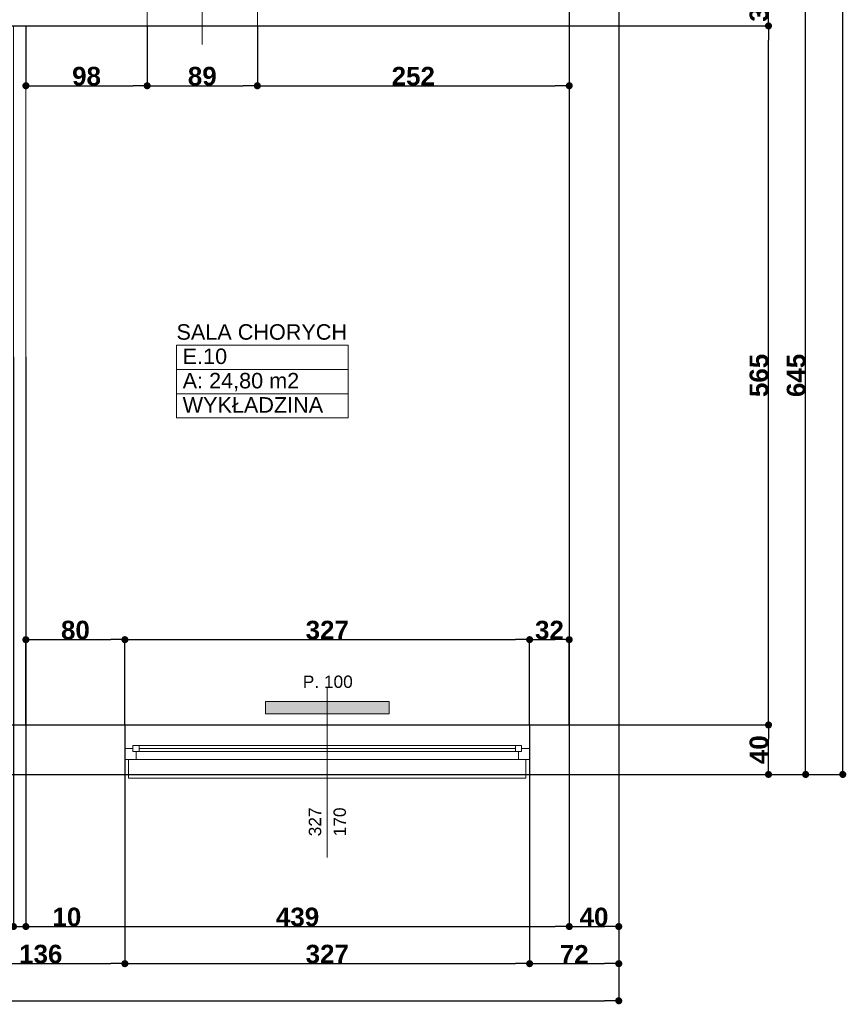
# Model space of a CAD drawing. Header units: millimetres. Extents: x 183299 to 1018155, y -286688 to 171278.
# Tile 93 of 100: x 454228 to 460906, y -115234 to -107276. Entities that reach past the tile are written whole.
import ezdxf
from ezdxf.enums import TextEntityAlignment as Align

# ---------------------------------------------------------------- set-up
doc = ezdxf.new("R2010")
doc.units = ezdxf.units.MM
doc.header["$MEASUREMENT"] = 0
doc.linetypes.add('Wipeout_Contour', pattern=[1000, 0, -1000])
for name, color, linetype in [('Elementy Modelu - Strefy', 7, 'Continuous'), ('inwentaryzacja_sciany', 7, 'Continuous'), ('Okna ArchiCADa', 7, 'Continuous'), ('Wymiarowanie - Ogólne', 7, 'Continuous'), ('Znaczniki Drzwi', 7, 'Continuous'), ('Znaczniki Okien', 7, 'Continuous')]:
    doc.layers.add(name, color=color, linetype=linetype)
for name, color, linetype, lineweight in [('Elementy Modelu - Strefy_Nr_Pióra__6', 250, 'Continuous', 18), ('grzejniki_Nr_Pióra__20', 1, 'Continuous', 0), ('inwentaryzacja_sciany_Nr_Pióra__1', 7, 'Continuous', 13), ('inwentaryzacja_wentylacja_Nr_Pióra__20', 1, 'Continuous', 0), ('Okna ArchiCADa_Nr_Pióra__1', 7, 'Continuous', 13), ('Znaczniki Drzwi_Nr_Pióra__1', 7, 'Continuous', 13), ('Znaczniki Drzwi_Nr_Pióra__7', 7, 'Continuous', 35), ('Znaczniki Okien_Nr_Pióra__1', 7, 'Continuous', 13), ('Znaczniki Okien_Nr_Pióra__7', 7, 'Continuous', 35)]:
    doc.layers.add(name, color=color, linetype=linetype, lineweight=lineweight)
doc.layers.add('Okna ArchiCADa_Nr_Pióra__23', color=7, linetype='Continuous', lineweight=20, true_color=0xff6600)
doc.layers.add('Okna ArchiCADa_Nr_Pióra__3', color=7, linetype='Continuous', lineweight=18, true_color=0xff6600)
doc.styles.add('GENERATED_STYLE_1', font='arial.ttf')
doc.styles.add('GENERATED_STYLE_2', font='arialbd.ttf')
doc.styles.get("Standard").update_dxf_attribs({"font": 'txt', "bigfont": 'BIGFONT.SHX'})
doc.dimstyles.new('GENERATED_STYLE__1', dxfattribs={"dimtxt": 150, "dimasz": 114, "dimexe": 0.18, "dimexo": 0, "dimgap": 0.09, "dimtad": 1, "dimtih": 1, "dimtoh": 1, "dimdec": 0, "dimlfac": 0.1, "dimzin": 0, "dimdsep": 46, "dimtxsty": 'GENERATED_STYLE_2', "dimblk": 'ARROWHEAD_11', "dimblk1": 'ARROWHEAD_11', "dimblk2": 'ARROWHEAD_11', "dimcen": 0.09, "dimclrd": 256, "dimclre": 256, "dimclrt": 256, "dimazin": 0, "dimtfac": 1, "dimtdec": 4, "dimtmove": 0, "dimatfit": 3, "dimfxl": 1, "dimtolj": 1, "dimtzin": 0, "dimarcsym": 0})
doc.dimstyles.new('GENERATED_STYLE__2', dxfattribs={"dimtxt": 150, "dimasz": 114, "dimexe": 0.18, "dimexo": 0, "dimgap": 0.09, "dimtad": 1, "dimdec": 0, "dimlfac": 0.1, "dimzin": 0, "dimdsep": 46, "dimtxsty": 'GENERATED_STYLE_2', "dimblk": 'ARROWHEAD_11', "dimblk1": 'ARROWHEAD_11', "dimblk2": 'ARROWHEAD_11', "dimcen": 0.09, "dimclrd": 256, "dimclre": 256, "dimclrt": 256, "dimazin": 0, "dimtfac": 1, "dimtdec": 4, "dimtmove": 0, "dimatfit": 3, "dimfxl": 1, "dimtolj": 1, "dimtzin": 0, "dimarcsym": 0})

# ---------------------------------------------------------------- blocks, each defined once
blk = doc.blocks.new('SALA CHORYCH _E.10_132_2', base_point=(280844.8, -110201.8))
at = {"layer": 'Elementy Modelu - Strefy_Nr_Pióra__6', "linetype": 'Continuous'}
for p, q in [((280151.7, -110005.4), (281538, -110005.4)), ((280151.7, -110201.8), (280151.7, -110005.4)), ((281538, -110005.4), (281538, -110201.8)), ((281538, -110201.8), (280151.7, -110201.8)), ((280151.7, -110201.8), (281538, -110201.8)), ((280151.7, -110398.3), (280151.7, -110201.8)), ((281538, -110201.8), (281538, -110398.3)), ((281538, -110398.3), (280151.7, -110398.3)), ((280151.7, -110398.3), (281538, -110398.3)), ((280151.7, -110594.7), (280151.7, -110398.3)), ((281538, -110398.3), (281538, -110594.7)), ((281538, -110594.7), (280151.7, -110594.7))]:
    blk.add_line(p, q, dxfattribs=at)
at = {"linetype": 'Continuous', "flags": 1}
for tag in ['ROOM_AREA', 'ROOM_PERIM', 'ROOM_WALLS_SURF', 'ROOM_DOORS_SURF', 'ROOM_WINDS_SURF', 'ROOM_BASELEV', 'ROOM_HEIGHT', 'ROOM_NET_AREA', 'ROOM_REDUCED_AREA', 'ROOM_CALC_AREA', 'ROOM_VOLUME']:
    blk.add_attdef(tag, text='', height=2000, dxfattribs=at).set_placement((280844.8, -111235), align=Align.BOTTOM_LEFT)
at = {"layer": 'Elementy Modelu - Strefy_Nr_Pióra__6', "linetype": 'Continuous', "insert": (280201.7, -110230.4), "char_height": 125, "attachment_point": 1, "style": 'GENERATED_STYLE_1'}
blk.add_mtext('{A: 24,80 m2}', dxfattribs=at)
at = {"layer": 'Elementy Modelu - Strefy_Nr_Pióra__6', "style": 'GENERATED_STYLE_1'}
for tag, p in [('ROOM_NAME', (280151.7, -109999.5)), ('ROOM_NUMBER', (280201.7, -110195.9)), ('basec', (280201.7, -110588.8))]:
    blk.add_attdef(tag, text='', height=125, dxfattribs=at).set_placement(p, align=Align.BOTTOM_LEFT)
blk = doc.blocks.new('Znacznik O 12_239')
at = {"layer": 'Znaczniki Drzwi_Nr_Pióra__1', "linetype": 'Continuous'}
blk.add_line((0, -721.4), (0, 150), dxfattribs=at)
at = {"layer": 'Znaczniki Drzwi_Nr_Pióra__7', "linetype": 'Continuous', "char_height": 100, "attachment_point": 7, "rotation": 270, "style": 'GENERATED_STYLE_1'}
for s, insert in [('{210}', (-152.1, -272.3)), ('{89}', (47.9, -348.2))]:
    blk.add_mtext(s, dxfattribs=dict(at, insert=insert))
blk = doc.blocks.new('Ściana_677_2', base_point=(283725.1, -107125.8))
at = {"layer": 'inwentaryzacja_sciany_Nr_Pióra__1', "linetype": 'Continuous'}
for p, q in [((279915.1, -107215.8), (279915.1, -107425.8)), ((280805.1, -107215.8), (280805.1, -107425.8)), ((278935.1, -107425.8), (279915.1, -107425.8)), ((280805.1, -107425.8), (283325.1, -107425.8))]:
    blk.add_line(p, q, dxfattribs=at)
at = {"layer": 'Znaczniki Drzwi', "rotation": 180}
blk.add_blockref('Znacznik O 12_239', (280360.1, -107425.8), dxfattribs=at)
blk = doc.blocks.new('Ściana_678_2', base_point=(283725.1, -95475.8))
at = {"layer": 'inwentaryzacja_sciany_Nr_Pióra__1', "linetype": 'Continuous'}
for p, q in [((283725.1, -113475.8), (283725.1, -106995.8)), ((283325.1, -107425.8), (283325.1, -113075.8))]:
    blk.add_line(p, q, dxfattribs=at)
blk = doc.blocks.new('O1 rozwierane 12_93')
at = {"layer": 'Okna ArchiCADa_Nr_Pióra__1', "linetype": 'Continuous'}
for p, q in [((-1635, 0), (-1635, -90)), ((-1605, 0), (-1635, 0)), ((1605, 0), (1635, 0)), ((1635, 0), (1635, -90))]:
    blk.add_line(p, q, dxfattribs=at)
at = {"layer": 'Okna ArchiCADa_Nr_Pióra__23', "linetype": 'Continuous'}
for p, q in [((-1635, 0), (-1635, -90)), ((1635, -90), (1635, 0))]:
    blk.add_line(p, q, dxfattribs=at)
at = {"layer": 'Okna ArchiCADa_Nr_Pióra__3', "linetype": 'Continuous'}
for p, q in [((-1605, 120), (-1605, 150)), ((-1605, 150), (1605, 150)), ((-1605, 120), (1605, 120)), ((1605, 150), (1605, 120)), ((-1635, -280), (1635, -280)), ((-1635, -280), (1635, -280))]:
    blk.add_line(p, q, dxfattribs=at)
at = {"linetype": 'Wipeout_Contour', "ltscale": 12272.266798}
blk.add_wipeout([(1520, -115), (1520, -65), (1545, -65), (1545, 0), (-1545, 0), (-1545, -65), (-1520, -65), (-1520, -115)], dxfattribs=at).dxf.layer = 'Okna ArchiCADa'
at = {"layer": 'Okna ArchiCADa_Nr_Pióra__23', "linetype": 'Continuous'}
for p, q in [((-1545, 0), (-1635, 0)), ((-1545, -65), (-1545, 0)), ((1635, 0), (1545, 0)), ((1545, 0), (1545, -65)), ((-1570, -90), (-1570, -65)), ((-1570, -65), (-1545, -65)), ((-1520, -65), (-1570, -65)), ((-1570, -65), (-1570, -115)), ((-1520, -115), (-1520, -65)), ((1570, -65), (1520, -65)), ((1520, -65), (1520, -115)), ((1545, -65), (1570, -65)), ((1570, -65), (1570, -90)), ((1570, -115), (1570, -65)), ((-1635, -90), (-1570, -90)), ((-1570, -115), (-1520, -115)), ((1520, -115), (1570, -115)), ((1570, -90), (1635, -90))]:
    blk.add_line(p, q, dxfattribs=at)
at = {"layer": 'Okna ArchiCADa_Nr_Pióra__3', "linetype": 'Continuous'}
for p, q in [((1545, 0), (-1545, 0)), ((-1520, -65), (1520, -65)), ((-1520, -90), (1520, -90)), ((-1520, -115), (1520, -115)), ((-1520, -115), (1520, -115))]:
    blk.add_line(p, q, dxfattribs=at)
blk = doc.blocks.new('Znacznik O 12_109')
at = {"layer": 'Znaczniki Okien_Nr_Pióra__1', "linetype": 'Continuous'}
blk.add_line((0, -1071.4), (0, 300), dxfattribs=at)
at = {"layer": 'Znaczniki Okien_Nr_Pióra__7', "linetype": 'Continuous', "insert": (-197.9, 297.9), "char_height": 100, "attachment_point": 7, "style": 'GENERATED_STYLE_1'}
blk.add_mtext('{P. 100}', dxfattribs=at)
at = {"layer": 'Znaczniki Okien_Nr_Pióra__7', "linetype": 'Continuous', "char_height": 100, "attachment_point": 7, "rotation": 90, "style": 'GENERATED_STYLE_1'}
for s, insert in [('{327}', (-47.9, -900)), ('{170}', (152.1, -900))]:
    blk.add_mtext(s, dxfattribs=dict(at, insert=insert))
blk = doc.blocks.new('Ściana_680_2', base_point=(265165.1, -113075.8))
at = {"layer": 'inwentaryzacja_sciany_Nr_Pióra__1', "linetype": 'Continuous'}
for p, q in [((279735.1, -113075.8), (278935.1, -113075.8)), ((279735.1, -113265.8), (279735.1, -113075.8)), ((283005.1, -113265.8), (283005.1, -113075.8)), ((283325.1, -113075.8), (283005.1, -113075.8)), ((279735.1, -113355.8), (279735.1, -113265.8)), ((283005.1, -113355.8), (283005.1, -113265.8)), ((279765.1, -113355.8), (279735.1, -113355.8)), ((279765.1, -113475.8), (279765.1, -113355.8)), ((282975.1, -113475.8), (282975.1, -113355.8)), ((282975.1, -113355.8), (283005.1, -113355.8)), ((278345.1, -113475.8), (279765.1, -113475.8)), ((282975.1, -113475.8), (283725.1, -113475.8))]:
    blk.add_line(p, q, dxfattribs=at)
at = {"layer": 'Okna ArchiCADa', "linetype": 'Continuous', "xscale": -1, "rotation": 180}
blk.add_blockref('O1 rozwierane 12_93', (281370.1, -113355.8), dxfattribs=at)
at = {"layer": 'Znaczniki Okien'}
blk.add_blockref('Znacznik O 12_109', (281370.1, -113075.8), dxfattribs=at)
blk = doc.blocks.new('Ściana_682_2', base_point=(278935.1, -107125.8))
at = {"layer": 'inwentaryzacja_sciany_Nr_Pióra__1', "linetype": 'Continuous'}
for p, q in [((278835.1, -107425.8), (278835.1, -113075.8)), ((278935.1, -113075.8), (278935.1, -107425.8))]:
    blk.add_line(p, q, dxfattribs=at)
blk = doc.blocks.new('ARROWHEAD_11')
at = {"linetype": 'Continuous'}
blk.add_line((0, 0), (-1, 0), dxfattribs=at)
at = {"linetype": 'Continuous', "const_width": 0.25, "flags": 128}
blk.add_lwpolyline([(-0.125, 0, 1), (0.125, 0, 1)], format="xyb", close=True, dxfattribs=at)
blk = doc.blocks.new('*D5129')
at = {"layer": 'Defpoints', "color": 0}
for p in [(449788, -112976.3), (460277.9, -112976.3), (449788, -113376.3)]:
    blk.add_point(p, dxfattribs=at)
at = {"layer": 'Wymiarowanie - Ogólne', "linetype": 'Continuous', "lineweight": -2}
for p, q in [((449788, -112976.3), (460278.1, -112976.3)), ((460277.9, -113262.3), (460277.9, -113090.3)), ((449788, -113376.3), (460278.1, -113376.3))]:
    blk.add_line(p, q, dxfattribs=at)
at = {"layer": 'Wymiarowanie - Ogólne', "lineweight": -2, "xscale": 114, "yscale": 114, "zscale": 114}
for p, rotation in [((460277.9, -112976.3), 90), ((460277.9, -113376.3), 270)]:
    blk.add_blockref('ARROWHEAD_11', p, dxfattribs=dict(at, rotation=rotation))
at = {"layer": 'Wymiarowanie - Ogólne', "insert": (460201.3, -113176.3), "char_height": 150, "attachment_point": 5, "rotation": 90, "style": 'GENERATED_STYLE_2'}
blk.add_mtext('\\A1;40', dxfattribs=at)
blk = doc.blocks.new('*D5130')
at = {"layer": 'Defpoints', "color": 0}
for p in [(449788, -107326.3), (460277.9, -107326.3), (449788, -112976.3)]:
    blk.add_point(p, dxfattribs=at)
at = {"layer": 'Wymiarowanie - Ogólne', "linetype": 'Continuous', "lineweight": -2}
for p, q in [((449788, -107326.3), (460278.1, -107326.3)), ((460277.9, -112862.3), (460277.9, -107440.3)), ((449788, -112976.3), (460278.1, -112976.3))]:
    blk.add_line(p, q, dxfattribs=at)
at = {"layer": 'Wymiarowanie - Ogólne', "lineweight": -2, "xscale": 114, "yscale": 114, "zscale": 114}
for p, rotation in [((460277.9, -107326.3), 90), ((460277.9, -112976.3), 270)]:
    blk.add_blockref('ARROWHEAD_11', p, dxfattribs=dict(at, rotation=rotation))
at = {"layer": 'Wymiarowanie - Ogólne', "insert": (460201.3, -110151.3), "char_height": 150, "attachment_point": 5, "rotation": 90, "style": 'GENERATED_STYLE_2'}
blk.add_mtext('\\A1;565', dxfattribs=at)
blk = doc.blocks.new('*D5131')
at = {"layer": 'Defpoints', "color": 0}
for p in [(449788, -107026.3), (460277.9, -107026.3), (449788, -107326.3)]:
    blk.add_point(p, dxfattribs=at)
at = {"layer": 'Wymiarowanie - Ogólne', "linetype": 'Continuous', "lineweight": -2}
for p, q in [((449788, -107026.3), (460278.1, -107026.3)), ((460277.9, -107212.3), (460277.9, -107140.3)), ((449788, -107326.3), (460278.1, -107326.3))]:
    blk.add_line(p, q, dxfattribs=at)
at = {"layer": 'Wymiarowanie - Ogólne', "lineweight": -2, "xscale": 114, "yscale": 114, "zscale": 114}
for p, rotation in [((460277.9, -107026.3), 90), ((460277.9, -107326.3), 270)]:
    blk.add_blockref('ARROWHEAD_11', p, dxfattribs=dict(at, rotation=rotation))
at = {"layer": 'Wymiarowanie - Ogólne', "insert": (460201.3, -107176.3), "char_height": 150, "attachment_point": 5, "rotation": 90, "style": 'GENERATED_STYLE_2'}
blk.add_mtext('\\A1;30', dxfattribs=at)
blk = doc.blocks.new('*D5173')
at = {"layer": 'Defpoints', "color": 0}
for p in [(458668, -106926.3), (460577.9, -106926.3), (459068, -113376.3)]:
    blk.add_point(p, dxfattribs=at)
at = {"layer": 'Wymiarowanie - Ogólne', "linetype": 'Continuous', "lineweight": -2}
for p, q in [((458668, -106926.3), (460578.1, -106926.3)), ((460577.9, -113262.3), (460577.9, -107040.3)), ((459068, -113376.3), (460578.1, -113376.3))]:
    blk.add_line(p, q, dxfattribs=at)
at = {"layer": 'Wymiarowanie - Ogólne', "lineweight": -2, "xscale": 114, "yscale": 114, "zscale": 114}
for p, rotation in [((460577.9, -106926.3), 90), ((460577.9, -113376.3), 270)]:
    blk.add_blockref('ARROWHEAD_11', p, dxfattribs=dict(at, rotation=rotation))
at = {"layer": 'Wymiarowanie - Ogólne', "insert": (460501.3, -110151.3), "char_height": 150, "attachment_point": 5, "rotation": 90, "style": 'GENERATED_STYLE_2'}
blk.add_mtext('\\A1;645', dxfattribs=at)
blk = doc.blocks.new('*D5217')
at = {"layer": 'Defpoints', "color": 0}
for p in [(459068, -17436.3), (460877.9, -17436.3), (459068, -113376.3)]:
    blk.add_point(p, dxfattribs=at)
at = {"layer": 'Wymiarowanie - Ogólne', "linetype": 'Continuous', "lineweight": -2}
for p, q in [((459068, -17436.3), (460878.1, -17436.3)), ((460877.9, -113262.3), (460877.9, -17550.3)), ((459068, -113376.3), (460878.1, -113376.3))]:
    blk.add_line(p, q, dxfattribs=at)
at = {"layer": 'Wymiarowanie - Ogólne', "lineweight": -2, "xscale": 114, "yscale": 114, "zscale": 114}
for p, rotation in [((460877.9, -17436.3), 90), ((460877.9, -113376.3), 270)]:
    blk.add_blockref('ARROWHEAD_11', p, dxfattribs=dict(at, rotation=rotation))
at = {"layer": 'Wymiarowanie - Ogólne', "insert": (460801.1, -65406.3), "char_height": 150, "attachment_point": 5, "rotation": 90, "style": 'GENERATED_STYLE_2'}
blk.add_mtext('\\A1;9594', dxfattribs=at)
blk = doc.blocks.new('*D5224')
at = {"layer": 'Defpoints', "color": 0}
for p in [(454178, -110001.3), (454278, -110001.3), (454278, -114605.7)]:
    blk.add_point(p, dxfattribs=at)
at = {"layer": 'Wymiarowanie - Ogólne', "linetype": 'Continuous', "lineweight": -2}
for p, q in [((454178, -110001.3), (454178, -114605.9)), ((454278, -110001.3), (454278, -114605.9)), ((454064, -114605.7), (453950, -114605.7)), ((454178, -114605.7), (454278, -114605.7)), ((454392, -114605.7), (454712.1, -114605.7))]:
    blk.add_line(p, q, dxfattribs=at)
at = {"layer": 'Wymiarowanie - Ogólne', "lineweight": -2, "xscale": 114, "yscale": 114, "zscale": 114}
blk.add_blockref('ARROWHEAD_11', (454178, -114605.7), dxfattribs=at)
at = {"layer": 'Wymiarowanie - Ogólne', "lineweight": -2, "xscale": 114, "yscale": 114, "zscale": 114, "rotation": 180}
blk.add_blockref('ARROWHEAD_11', (454278, -114605.7), dxfattribs=at)
at = {"layer": 'Wymiarowanie - Ogólne', "insert": (454609, -114529.1), "char_height": 150, "attachment_point": 5, "style": 'GENERATED_STYLE_2'}
blk.add_mtext('\\A1;10', dxfattribs=at)
blk = doc.blocks.new('*D5225')
at = {"layer": 'Defpoints', "color": 0}
for p in [(458668, -104176.3), (454278, -110001.3), (458668, -114605.7)]:
    blk.add_point(p, dxfattribs=at)
at = {"layer": 'Wymiarowanie - Ogólne', "linetype": 'Continuous', "lineweight": -2}
for p, q in [((458668, -104176.3), (458668, -114605.9)), ((454278, -110001.3), (454278, -114605.9)), ((454392, -114605.7), (458554, -114605.7))]:
    blk.add_line(p, q, dxfattribs=at)
at = {"layer": 'Wymiarowanie - Ogólne', "lineweight": -2, "xscale": 114, "yscale": 114, "zscale": 114, "rotation": 180}
blk.add_blockref('ARROWHEAD_11', (454278, -114605.7), dxfattribs=at)
at = {"layer": 'Wymiarowanie - Ogólne', "lineweight": -2, "xscale": 114, "yscale": 114, "zscale": 114}
blk.add_blockref('ARROWHEAD_11', (458668, -114605.7), dxfattribs=at)
at = {"layer": 'Wymiarowanie - Ogólne', "insert": (456473, -114529), "char_height": 150, "attachment_point": 5, "style": 'GENERATED_STYLE_2'}
blk.add_mtext('\\A1;439', dxfattribs=at)
blk = doc.blocks.new('*D5226')
at = {"layer": 'Defpoints', "color": 0}
for p in [(458668, -104176.3), (459068, -104176.3), (459068, -114605.7)]:
    blk.add_point(p, dxfattribs=at)
at = {"layer": 'Wymiarowanie - Ogólne', "linetype": 'Continuous', "lineweight": -2}
for p, q in [((458668, -104176.3), (458668, -114605.9)), ((459068, -104176.3), (459068, -114605.9)), ((458782, -114605.7), (458954, -114605.7))]:
    blk.add_line(p, q, dxfattribs=at)
at = {"layer": 'Wymiarowanie - Ogólne', "lineweight": -2, "xscale": 114, "yscale": 114, "zscale": 114, "rotation": 180}
blk.add_blockref('ARROWHEAD_11', (458668, -114605.7), dxfattribs=at)
at = {"layer": 'Wymiarowanie - Ogólne', "lineweight": -2, "xscale": 114, "yscale": 114, "zscale": 114}
blk.add_blockref('ARROWHEAD_11', (459068, -114605.7), dxfattribs=at)
at = {"layer": 'Wymiarowanie - Ogólne', "insert": (458868, -114529.1), "char_height": 150, "attachment_point": 5, "style": 'GENERATED_STYLE_2'}
blk.add_mtext('\\A1;40', dxfattribs=at)
blk = doc.blocks.new('*D5233')
at = {"layer": 'Defpoints', "color": 0}
for p in [(453718, -112976.3), (455078, -112976.3), (455078, -114905.7)]:
    blk.add_point(p, dxfattribs=at)
at = {"layer": 'Wymiarowanie - Ogólne', "linetype": 'Continuous', "lineweight": -2}
for p, q in [((453718, -112976.3), (453718, -114905.9)), ((455078, -112976.3), (455078, -114905.9)), ((453832, -114905.7), (454964, -114905.7))]:
    blk.add_line(p, q, dxfattribs=at)
at = {"layer": 'Wymiarowanie - Ogólne', "lineweight": -2, "xscale": 114, "yscale": 114, "zscale": 114, "rotation": 180}
blk.add_blockref('ARROWHEAD_11', (453718, -114905.7), dxfattribs=at)
at = {"layer": 'Wymiarowanie - Ogólne', "lineweight": -2, "xscale": 114, "yscale": 114, "zscale": 114}
blk.add_blockref('ARROWHEAD_11', (455078, -114905.7), dxfattribs=at)
at = {"layer": 'Wymiarowanie - Ogólne', "insert": (454398, -114829.1), "char_height": 150, "attachment_point": 5, "style": 'GENERATED_STYLE_2'}
blk.add_mtext('\\A1;136', dxfattribs=at)
blk = doc.blocks.new('*D5234')
at = {"layer": 'Defpoints', "color": 0}
for p in [(455078, -112976.3), (458348, -112976.3), (458348, -114905.7)]:
    blk.add_point(p, dxfattribs=at)
at = {"layer": 'Wymiarowanie - Ogólne', "linetype": 'Continuous', "lineweight": -2}
for p, q in [((455078, -112976.3), (455078, -114905.9)), ((458348, -112976.3), (458348, -114905.9)), ((455192, -114905.7), (458234, -114905.7))]:
    blk.add_line(p, q, dxfattribs=at)
at = {"layer": 'Wymiarowanie - Ogólne', "lineweight": -2, "xscale": 114, "yscale": 114, "zscale": 114, "rotation": 180}
blk.add_blockref('ARROWHEAD_11', (455078, -114905.7), dxfattribs=at)
at = {"layer": 'Wymiarowanie - Ogólne', "lineweight": -2, "xscale": 114, "yscale": 114, "zscale": 114}
blk.add_blockref('ARROWHEAD_11', (458348, -114905.7), dxfattribs=at)
at = {"layer": 'Wymiarowanie - Ogólne', "insert": (456713, -114829.1), "char_height": 150, "attachment_point": 5, "style": 'GENERATED_STYLE_2'}
blk.add_mtext('\\A1;327', dxfattribs=at)
blk = doc.blocks.new('*D5235')
at = {"layer": 'Defpoints', "color": 0}
for p in [(458348, -112976.3), (459068, -113376.3), (459068, -114905.7)]:
    blk.add_point(p, dxfattribs=at)
at = {"layer": 'Wymiarowanie - Ogólne', "linetype": 'Continuous', "lineweight": -2}
for p, q in [((458348, -112976.3), (458348, -114905.9)), ((459068, -113376.3), (459068, -114905.9)), ((458462, -114905.7), (458954, -114905.7))]:
    blk.add_line(p, q, dxfattribs=at)
at = {"layer": 'Wymiarowanie - Ogólne', "lineweight": -2, "xscale": 114, "yscale": 114, "zscale": 114, "rotation": 180}
blk.add_blockref('ARROWHEAD_11', (458348, -114905.7), dxfattribs=at)
at = {"layer": 'Wymiarowanie - Ogólne', "lineweight": -2, "xscale": 114, "yscale": 114, "zscale": 114}
blk.add_blockref('ARROWHEAD_11', (459068, -114905.7), dxfattribs=at)
at = {"layer": 'Wymiarowanie - Ogólne', "insert": (458708, -114830.4), "char_height": 150, "attachment_point": 5, "style": 'GENERATED_STYLE_2'}
blk.add_mtext('\\A1;72', dxfattribs=at)
blk = doc.blocks.new('*D5236')
at = {"layer": 'Defpoints', "color": 0}
for p in [(440508, -113376.3), (459068, -113376.3), (459068, -115205.7)]:
    blk.add_point(p, dxfattribs=at)
at = {"layer": 'Wymiarowanie - Ogólne', "linetype": 'Continuous', "lineweight": -2}
for p, q in [((440508, -113376.3), (440508, -115205.9)), ((459068, -113376.3), (459068, -115205.9)), ((440622, -115205.7), (458954, -115205.7))]:
    blk.add_line(p, q, dxfattribs=at)
at = {"layer": 'Wymiarowanie - Ogólne', "lineweight": -2, "xscale": 114, "yscale": 114, "zscale": 114, "rotation": 180}
blk.add_blockref('ARROWHEAD_11', (440508, -115205.7), dxfattribs=at)
at = {"layer": 'Wymiarowanie - Ogólne', "lineweight": -2, "xscale": 114, "yscale": 114, "zscale": 114}
blk.add_blockref('ARROWHEAD_11', (459068, -115205.7), dxfattribs=at)
at = {"layer": 'Wymiarowanie - Ogólne', "insert": (449788, -115129), "char_height": 150, "attachment_point": 5, "style": 'GENERATED_STYLE_2'}
blk.add_mtext('\\A1;1856', dxfattribs=at)
blk = doc.blocks.new('*D6420')
at = {"layer": 'Defpoints', "color": 0}
for p in [(455078, -112286.9), (454278, -112976.3), (455078, -112976.3)]:
    blk.add_point(p, dxfattribs=at)
at = {"layer": 'Wymiarowanie - Ogólne', "linetype": 'Continuous', "lineweight": -2}
for p, q in [((454278, -112976.3), (454278, -112286.8)), ((454392, -112286.9), (454964, -112286.9)), ((455078, -112976.3), (455078, -112286.8))]:
    blk.add_line(p, q, dxfattribs=at)
at = {"layer": 'Wymiarowanie - Ogólne', "lineweight": -2, "xscale": 114, "yscale": 114, "zscale": 114, "rotation": 180}
blk.add_blockref('ARROWHEAD_11', (454278, -112286.9), dxfattribs=at)
at = {"layer": 'Wymiarowanie - Ogólne', "lineweight": -2, "xscale": 114, "yscale": 114, "zscale": 114}
blk.add_blockref('ARROWHEAD_11', (455078, -112286.9), dxfattribs=at)
at = {"layer": 'Wymiarowanie - Ogólne', "insert": (454678, -112210.2), "char_height": 150, "attachment_point": 5, "style": 'GENERATED_STYLE_2'}
blk.add_mtext('\\A1;80', dxfattribs=at)
blk = doc.blocks.new('*D6421')
at = {"layer": 'Defpoints', "color": 0}
for p in [(458348, -112286.9), (455078, -112976.3), (458348, -112976.3)]:
    blk.add_point(p, dxfattribs=at)
at = {"layer": 'Wymiarowanie - Ogólne', "linetype": 'Continuous', "lineweight": -2}
for p, q in [((455078, -112976.3), (455078, -112286.8)), ((455192, -112286.9), (458234, -112286.9)), ((458348, -112976.3), (458348, -112286.8))]:
    blk.add_line(p, q, dxfattribs=at)
at = {"layer": 'Wymiarowanie - Ogólne', "lineweight": -2, "xscale": 114, "yscale": 114, "zscale": 114, "rotation": 180}
blk.add_blockref('ARROWHEAD_11', (455078, -112286.9), dxfattribs=at)
at = {"layer": 'Wymiarowanie - Ogólne', "lineweight": -2, "xscale": 114, "yscale": 114, "zscale": 114}
blk.add_blockref('ARROWHEAD_11', (458348, -112286.9), dxfattribs=at)
at = {"layer": 'Wymiarowanie - Ogólne', "insert": (456713, -112210.4), "char_height": 150, "attachment_point": 5, "style": 'GENERATED_STYLE_2'}
blk.add_mtext('\\A1;327', dxfattribs=at)
blk = doc.blocks.new('*D6422')
at = {"layer": 'Defpoints', "color": 0}
for p in [(458668, -112286.9), (458348, -112976.3), (458668, -112976.3)]:
    blk.add_point(p, dxfattribs=at)
at = {"layer": 'Wymiarowanie - Ogólne', "linetype": 'Continuous', "lineweight": -2}
for p, q in [((458348, -112976.3), (458348, -112286.8)), ((458462, -112286.9), (458554, -112286.9)), ((458668, -112976.3), (458668, -112286.8))]:
    blk.add_line(p, q, dxfattribs=at)
at = {"layer": 'Wymiarowanie - Ogólne', "lineweight": -2, "xscale": 114, "yscale": 114, "zscale": 114, "rotation": 180}
blk.add_blockref('ARROWHEAD_11', (458348, -112286.9), dxfattribs=at)
at = {"layer": 'Wymiarowanie - Ogólne', "lineweight": -2, "xscale": 114, "yscale": 114, "zscale": 114}
blk.add_blockref('ARROWHEAD_11', (458668, -112286.9), dxfattribs=at)
at = {"layer": 'Wymiarowanie - Ogólne', "insert": (458508, -112210.4), "char_height": 150, "attachment_point": 5, "style": 'GENERATED_STYLE_2'}
blk.add_mtext('\\A1;32', dxfattribs=at)
blk = doc.blocks.new('*D6441')
at = {"layer": 'Defpoints', "color": 0}
for p in [(454278, -107326.3), (455258, -107326.3), (455258, -107810.2)]:
    blk.add_point(p, dxfattribs=at)
at = {"layer": 'Wymiarowanie - Ogólne', "linetype": 'Continuous', "lineweight": -2}
for p, q in [((454278, -107326.3), (454278, -107810.4)), ((455258, -107326.3), (455258, -107810.4)), ((454392, -107810.2), (455144, -107810.2))]:
    blk.add_line(p, q, dxfattribs=at)
at = {"layer": 'Wymiarowanie - Ogólne', "lineweight": -2, "xscale": 114, "yscale": 114, "zscale": 114, "rotation": 180}
blk.add_blockref('ARROWHEAD_11', (454278, -107810.2), dxfattribs=at)
at = {"layer": 'Wymiarowanie - Ogólne', "lineweight": -2, "xscale": 114, "yscale": 114, "zscale": 114}
blk.add_blockref('ARROWHEAD_11', (455258, -107810.2), dxfattribs=at)
at = {"layer": 'Wymiarowanie - Ogólne', "insert": (454768, -107733.4), "char_height": 150, "attachment_point": 5, "style": 'GENERATED_STYLE_2'}
blk.add_mtext('\\A1;98', dxfattribs=at)
blk = doc.blocks.new('*D6442')
at = {"layer": 'Defpoints', "color": 0}
for p in [(455258, -107326.3), (456148, -107326.3), (456148, -107810.2)]:
    blk.add_point(p, dxfattribs=at)
at = {"layer": 'Wymiarowanie - Ogólne', "linetype": 'Continuous', "lineweight": -2}
for p, q in [((455258, -107326.3), (455258, -107810.4)), ((456148, -107326.3), (456148, -107810.4)), ((455372, -107810.2), (456034, -107810.2))]:
    blk.add_line(p, q, dxfattribs=at)
at = {"layer": 'Wymiarowanie - Ogólne', "lineweight": -2, "xscale": 114, "yscale": 114, "zscale": 114, "rotation": 180}
blk.add_blockref('ARROWHEAD_11', (455258, -107810.2), dxfattribs=at)
at = {"layer": 'Wymiarowanie - Ogólne', "lineweight": -2, "xscale": 114, "yscale": 114, "zscale": 114}
blk.add_blockref('ARROWHEAD_11', (456148, -107810.2), dxfattribs=at)
at = {"layer": 'Wymiarowanie - Ogólne', "insert": (455703, -107733.4), "char_height": 150, "attachment_point": 5, "style": 'GENERATED_STYLE_2'}
blk.add_mtext('\\A1;89', dxfattribs=at)
blk = doc.blocks.new('*D6443')
at = {"layer": 'Defpoints', "color": 0}
for p in [(456148, -107326.3), (458668, -107326.3), (458668, -107810.2)]:
    blk.add_point(p, dxfattribs=at)
at = {"layer": 'Wymiarowanie - Ogólne', "linetype": 'Continuous', "lineweight": -2}
for p, q in [((456148, -107326.3), (456148, -107810.4)), ((458668, -107326.3), (458668, -107810.4)), ((456262, -107810.2), (458554, -107810.2))]:
    blk.add_line(p, q, dxfattribs=at)
at = {"layer": 'Wymiarowanie - Ogólne', "lineweight": -2, "xscale": 114, "yscale": 114, "zscale": 114, "rotation": 180}
blk.add_blockref('ARROWHEAD_11', (456148, -107810.2), dxfattribs=at)
at = {"layer": 'Wymiarowanie - Ogólne', "lineweight": -2, "xscale": 114, "yscale": 114, "zscale": 114}
blk.add_blockref('ARROWHEAD_11', (458668, -107810.2), dxfattribs=at)
at = {"layer": 'Wymiarowanie - Ogólne', "insert": (457408, -107733.6), "char_height": 150, "attachment_point": 5, "style": 'GENERATED_STYLE_2'}
blk.add_mtext('\\A1;252', dxfattribs=at)

msp = doc.modelspace()

# ---------------------------------------------------------------- hatches: boundary and pattern name
at = {"layer": 'inwentaryzacja_wentylacja_Nr_Pióra__20', "linetype": 'Continuous'}
msp.add_hatch(color=256, dxfattribs=at).paths.add_polyline_path([(456212.95206, -112786.32699), (456212.95206, -112886.32699), (457212.95206, -112886.32699), (457212.95206, -112786.32699)], flags=0)

# ---------------------------------------------------------------- block references
at = {"layer": 'Elementy Modelu - Strefy', "linetype": 'Continuous'}
ref = msp.add_blockref('SALA CHORYCH _E.10_132_2', (456187.74348, -110102.40103), dxfattribs=at)
ref.add_attrib('ROOM_NAME', 'SALA CHORYCH', dxfattribs={"layer": 'Elementy Modelu - Strefy_Nr_Pióra__6', "color": 5, "linetype": 'Continuous', "height": 125, "style": 'GENERATED_STYLE_1'}).set_placement((455494.60011, -109900.05868), align=Align.BOTTOM_LEFT)
ref.add_attrib('ROOM_NUMBER', 'E.10', dxfattribs={"layer": 'Elementy Modelu - Strefy_Nr_Pióra__6', "color": 5, "linetype": 'Continuous', "height": 125, "style": 'GENERATED_STYLE_1'}).set_placement((455544.60011, -110096.48725), align=Align.BOTTOM_LEFT)
ref.add_attrib('basec', 'WYKŁADZINA', dxfattribs={"layer": 'Elementy Modelu - Strefy_Nr_Pióra__6', "color": 5, "linetype": 'Continuous', "height": 125, "style": 'GENERATED_STYLE_1'}).set_placement((455544.60011, -110489.34439), align=Align.BOTTOM_LEFT)
at = {"layer": 'inwentaryzacja_sciany'}
msp.add_blockref('Ściana_677_2', (459067.95206, -107026.32699), dxfattribs=at)

# ---------------------------------------------------------------- dimensions: what is measured, and where the dimension line sits
at = {"layer": 'Wymiarowanie - Ogólne', "linetype": 'Continuous'}
for base, p1, p2, picture, middle in [((455257.95206, -107810.18373), (454277.95206, -107326.32699), (455257.95206, -107326.32699), '*D6441', (454767.95206, -107733.44373)), ((456147.95206, -107810.18373), (455257.95206, -107326.32699), (456147.95206, -107326.32699), '*D6442', (455702.95206, -107733.44373))]:
    dim = msp.add_linear_dim(base=base, p1=p1, p2=p2, dimstyle='GENERATED_STYLE__1', dxfattribs=at)
    dim.commit()
    dim.dimension.update_dxf_attribs({"geometry": picture, "text_midpoint": middle})

# ---------------------------------------------------------------- next in the draw order: block references
at = {"layer": 'inwentaryzacja_sciany'}
msp.add_blockref('Ściana_678_2', (459067.95206, -95376.32699), dxfattribs=at)

# ---------------------------------------------------------------- next in the draw order: block references
msp.add_blockref('Ściana_680_2', (440507.95206, -112976.32699), dxfattribs=at)

# ---------------------------------------------------------------- next in the draw order: dimensions: what is measured, and where the dimension line sits
at = {"layer": 'Wymiarowanie - Ogólne', "linetype": 'Continuous'}
dim = msp.add_linear_dim(base=(460277.88078, -107026.32699), p1=(449787.95206, -107326.32699), p2=(449787.95206, -107026.32699), angle=90, dimstyle='GENERATED_STYLE__2', dxfattribs=at)
dim.commit()
dim.dimension.update_dxf_attribs({"geometry": '*D5131', "text_midpoint": (460201.29078, -107176.32699)})
dim = msp.add_linear_dim(base=(458667.95206, -107810.18373), p1=(456147.95206, -107326.32699), p2=(458667.95206, -107326.32699), dimstyle='GENERATED_STYLE__1', dxfattribs=at)
dim.commit()
dim.dimension.update_dxf_attribs({"geometry": '*D6443', "text_midpoint": (457407.95206, -107733.59373)})

# ---------------------------------------------------------------- next in the draw order: linework, layer by layer
at = {"layer": 'grzejniki_Nr_Pióra__20', "linetype": 'Continuous'}
for p, q in [((456212.95206, -112886.32699), (456212.95206, -112786.32699)), ((457212.95206, -112786.32699), (456212.95206, -112786.32699)), ((457212.95206, -112786.32699), (457212.95206, -112886.32699)), ((457212.95206, -112886.32699), (456212.95206, -112886.32699))]:
    msp.add_line(p, q, dxfattribs=at)

# ---------------------------------------------------------------- next in the draw order: block references
at = {"layer": 'inwentaryzacja_sciany'}
msp.add_blockref('Ściana_682_2', (454277.95206, -107026.32699), dxfattribs=at)

# ---------------------------------------------------------------- next in the draw order: dimensions: what is measured, and where the dimension line sits
at = {"layer": 'Wymiarowanie - Ogólne', "linetype": 'Continuous'}
for base, p1, p2, picture, middle in [((460877.88078, -17436.32699), (459067.95206, -113376.32699), (459067.95206, -17436.32699), '*D5217', (460801.14078, -65406.32699)), ((460577.88078, -106926.32699), (459067.95206, -113376.32699), (458667.95206, -106926.32699), '*D5173', (460501.29078, -110151.32699)), ((460277.88078, -107326.32699), (449787.95206, -112976.32699), (449787.95206, -107326.32699), '*D5130', (460201.29078, -110151.32699)), ((460277.88078, -112976.32699), (449787.95206, -113376.32699), (449787.95206, -112976.32699), '*D5129', (460201.29078, -113176.32699))]:
    dim = msp.add_linear_dim(base=base, p1=p1, p2=p2, angle=90, dimstyle='GENERATED_STYLE__2', dxfattribs=at)
    dim.commit()
    dim.dimension.update_dxf_attribs({"geometry": picture, "text_midpoint": middle})
for base, p1, p2, picture, middle in [((458667.95206, -114605.69812), (454277.95206, -110001.32699), (458667.95206, -104176.32699), '*D5225', (456472.95206, -114528.95812)), ((459067.95206, -114605.69812), (458667.95206, -104176.32699), (459067.95206, -104176.32699), '*D5226', (458867.95206, -114529.10812)), ((454277.95206, -114605.69812), (454177.95206, -110001.32699), (454277.95206, -110001.32699), '*D5224', (454609.01706, -114529.10812)), ((455077.95206, -112286.94503), (454277.95206, -112976.32699), (455077.95206, -112976.32699), '*D6420', (454677.95206, -112210.20503)), ((458347.95206, -112286.94503), (455077.95206, -112976.32699), (458347.95206, -112976.32699), '*D6421', (456712.95206, -112210.35503)), ((458667.95206, -112286.94503), (458347.95206, -112976.32699), (458667.95206, -112976.32699), '*D6422', (458507.95206, -112210.35503)), ((455077.95206, -114905.69812), (453717.95206, -112976.32699), (455077.95206, -112976.32699), '*D5233', (454397.95206, -114829.10812)), ((458347.95206, -114905.69812), (455077.95206, -112976.32699), (458347.95206, -112976.32699), '*D5234', (456712.95206, -114829.10812)), ((459067.95206, -114905.69812), (458347.95206, -112976.32699), (459067.95206, -113376.32699), '*D5235', (458707.95206, -114830.38312)), ((459067.95206, -115205.69812), (440507.95206, -113376.32699), (459067.95206, -113376.32699), '*D5236', (449787.95206, -115128.95812))]:
    dim = msp.add_linear_dim(base=base, p1=p1, p2=p2, dimstyle='GENERATED_STYLE__1', dxfattribs=at)
    dim.commit()
    dim.dimension.update_dxf_attribs({"geometry": picture, "text_midpoint": middle})

doc.saveas('drawing.dxf')
